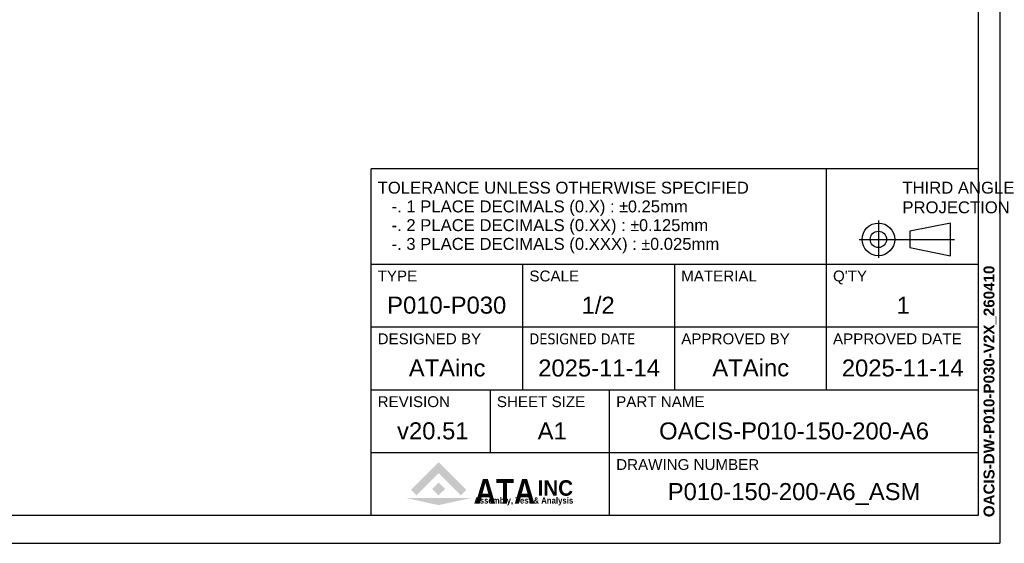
# Model space of a CAD drawing. Extents: x 20593 to 22277, y -1876 to -688.
# Tile 4 of 17: x 21642 to 22277, y -1876 to -1538. Entities that reach past the tile are written whole.
import ezdxf
from ezdxf.enums import TextEntityAlignment as Align

# ---------------------------------------------------------------- set-up
doc = ezdxf.new("R2010")
doc.units = 0
doc.header["$LTSCALE"] = 25.4
doc.layers.get('0').update_dxf_attribs({"linetype": 'CONTINUOUS'})
doc.layers.add('ATA-TEXT', color=7, linetype='CONTINUOUS')
doc.styles.add('주 문자 (ISO)', font='arial.ttf')

# ---------------------------------------------------------------- blocks, each defined once
blk = doc.blocks.new('ata-Title-A1-002')
for color, points in [(176, [(14.63, 6.49), (12.84, 8.28), (21.79, 17.23), (30.75, 8.28), (28.96, 6.49), (21.79, 13.66)]), (30, [(21.79, 10.66), (23.88, 8.57), (21.79, 6.49), (19.71, 8.57)]), (9, [(32.34, 5.64), (21.79, 3.34), (11.25, 5.64)])]:
    blk.add_hatch(color=color).paths.add_polyline_path(points)
at = {"color": 253}
for p, q in [((0, 0), (0, 112)), ((196, 112), (0, 112)), ((147, 40.6), (147, 112)), ((196, 112), (196, 0)), ((0, 81.2), (196, 81.2)), ((49, 40.6), (49, 81.2)), ((98, 40.6), (98, 81.2)), ((0, 60.9), (196, 60.9)), ((0, 40.6), (196, 40.6)), ((38.5, 20.3), (38.5, 40.6)), ((77, 0), (77, 40.6)), ((0, 20.3), (196, 20.3)), ((196, 0), (0, 0))]:
    blk.add_line(p, q, dxfattribs=at)
for p, q in [((163.75, 95.32), (163.75, 83.26)), ((187.03, 94.45), (173.85, 91.82)), ((187.03, 83.91), (187.03, 94.45)), ((157.57, 89.18), (188.27, 89.18)), ((173.85, 91.82), (173.85, 86.55)), ((173.85, 86.55), (187.03, 83.91)), ((0, 81.2), (196, 81.2))]:
    blk.add_line(p, q)
for radius in [5.27, 2.64]:
    blk.add_circle((163.75, 89.18), radius)
at = {"char_height": 3.85, "attachment_point": 1, "style": '주 문자 (ISO)'}
for s, insert, line_spacing_factor in [('TOLERANCE UNLESS OTHERWISE SPECIFIED\\P   -. 1 PLACE DECIMALS (0.X) : {\\fAIGDT|b0|i0|c2|p2;`0}.25mm\\P   -. 2 PLACE DECIMALS (0.XX) : {\\fAIGDT|b0|i0|c2|p2;`0}.125mm \\P   -. 3 PLACE DECIMALS (0.XXX) : {\\fAIGDT|b0|i0|c2|p2;`0}.025mm', (2.11, 107.8), 0.942857), ('THIRD ANGLE\\PPROJECTION', (171.5, 107.8), 0.987884)]:
    blk.add_mtext(s, dxfattribs=dict(at, insert=insert, line_spacing_factor=line_spacing_factor))
at = {"char_height": 3.5, "attachment_point": 1, "style": '주 문자 (ISO)'}
for s, insert in [('TYPE', (2.1, 79.1)), ('SCALE', (51.11, 79.1)), ('MATERIAL', (100.1, 79.1)), ("Q'TY", (149.1, 79.1)), ('DESIGNED BY', (2.1, 58.8)), ('{\\fTahoma|b0|i0|c0|p34;DESIGNED \\fTahoma|b0|i0|c129|p34;DATE}', (51.1, 58.8)), ('APPROVED BY', (100.11, 58.8)), ('APPROVED DATE', (149.1, 58.8)), ('REVISION', (2.1, 38.5)), ('SHEET SIZE', (40.6, 38.5)), ('PART NAME', (79.11, 38.5)), ('DRAWING NUMBER', (79.11, 18.2))]:
    blk.add_mtext(s, dxfattribs=dict(at, insert=insert))
at = {"color": 176, "insert": (33.46, 3.77), "char_height": 8, "width": 37.1563, "attachment_point": 7, "line_spacing_factor": 0.5, "style": '주 문자 (ISO)'}
blk.add_mtext('{\\fArial|b1|i0|c0|p34;\\W0.85;ATA}', dxfattribs=at)
at = {"color": 9, "style": '주 문자 (ISO)'}
for s, insert, char_height, attachment_point in [('{\\fArial|b1|i0|c0|p34;\\W0.95;INC}', (53.76, 6.3), 5, 7), ('{\\fArial|b1|i0|c0|p34;\\W0.9;Assembly, Test & Analysis}', (49.25, 5.84), 2, 2)]:
    blk.add_mtext(s, dxfattribs=dict(at, insert=insert, char_height=char_height, attachment_point=attachment_point))
at = {"style": '주 문자 (ISO)'}
for tag, p in [('TYPE_001', (24.5, 67.9)), ('SCALE_001', (73.5, 67.9)), ('MATERIAL_001', (122.5, 67.9)), ('QTY_001', (171.5, 67.9)), ('DESIGNED_BY_001', (24.5, 47.6)), ('APPROVED_BY_001', (122.5, 47.64)), ('APPROVED_DATE_001', (171.5, 47.6)), ('REVISION_001', (19.25, 27.3)), ('SHEET_SIZE_001', (57.75, 27.3)), ('PART_NAME_001', (136.5, 27.3)), ('DRAWING_NUMBER_001', (136.5, 7))]:
    blk.add_attdef(tag, text='', height=5.5, dxfattribs=at).set_placement(p, align=Align.MIDDLE_CENTER)
at = {"color": 7, "style": '주 문자 (ISO)'}
blk.add_attdef('DESIGNED_DATE_001', text='', height=5.5, dxfattribs=at).set_placement((73.5, 47.6), align=Align.MIDDLE_CENTER)
blk = doc.blocks.new('ata-Border-A1-002')
at = {"color": 253, "ltscale": 0.5}
for p in [(841, 594), (0, 0)]:
    blk.add_line(p, (841, 0), dxfattribs=at)
for p, q in [((834, 585), (834, 9)), ((834, 9), (7, 9))]:
    blk.add_line(p, q)

msp = doc.modelspace()

# ---------------------------------------------------------------- block references
at = {"xscale": 2, "yscale": 2, "zscale": 2}
msp.add_blockref('ata-Border-A1-002', (20592.5632468, -1876.0874471), dxfattribs=at)
msp.add_blockref('ata-Border-A1-002', (20592.5632468, -1876.0874471), dxfattribs=at)
ref = msp.add_blockref('ata-Title-A1-002', (21868.5632468, -1858.0874471), dxfattribs=dict(xscale=2, yscale=2, zscale=2))
ref.add_attrib('SCALE_001', '1/2', (22004.4642468, -1727.7819471), dxfattribs={"height": 11, "style": '주 문자 (ISO)'})
ref.add_attrib('TYPE_001', 'P010-P030', (21878.9312468, -1727.7159471), dxfattribs={"height": 11, "style": '주 문자 (ISO)'})
ref.add_attrib('DESIGNED_BY_001', 'ATAinc', (21892.8902468, -1768.2994471), dxfattribs={"height": 11, "style": '주 문자 (ISO)'})
ref.add_attrib('DESIGNED_DATE_001', '2025-11-14', (21976.4472468, -1768.3159471), dxfattribs={"color": 7, "height": 11, "style": '주 문자 (ISO)'})
ref.add_attrib('APPROVED_BY_001', 'ATAinc', (22088.8902468, -1768.2239476), dxfattribs={"height": 11, "style": '주 문자 (ISO)'})
ref.add_attrib('APPROVED_DATE_001', '2025-11-14', (22172.4472468, -1768.3159471), dxfattribs={"height": 11, "style": '주 문자 (ISO)'})
ref.add_attrib('PART_NAME_001', 'OACIS-P010-150-200-A6', (22054.4982468, -1808.9874471), dxfattribs={"height": 11, "style": '주 문자 (ISO)'})
ref.add_attrib('DRAWING_NUMBER_001', 'P010-150-200-A6_ASM', (22060.0532468, -1848.1574471), dxfattribs={"height": 11, "style": '주 문자 (ISO)'})
ref.add_attrib('QTY_001', '1', (22207.8672468, -1727.8094471), dxfattribs={"height": 11, "style": '주 문자 (ISO)'})
ref.add_attrib('REVISION_001', 'v20.51', (21885.3272468, -1808.9159471), dxfattribs={"height": 11, "style": '주 문자 (ISO)'})
ref.add_attrib('SHEET_SIZE_001', 'A1', (21976.0827468, -1809.0094471), dxfattribs={"color": 7, "height": 11, "style": '주 문자 (ISO)'})

# ---------------------------------------------------------------- texts
at = {"layer": 'ATA-TEXT', "color": 7, "insert": (22263.9841446, -1859.2029129), "char_height": 3.5, "attachment_point": 1, "rotation": 90, "line_spacing_factor": 0.257143, "style": '주 문자 (ISO)'}
msp.add_mtext('{\\fArial|b1|i0|c129|p34;\\H2.00000x;OACIS-DW-P010-P030-V2X_260410}', dxfattribs=at)

doc.saveas('drawing.dxf')
